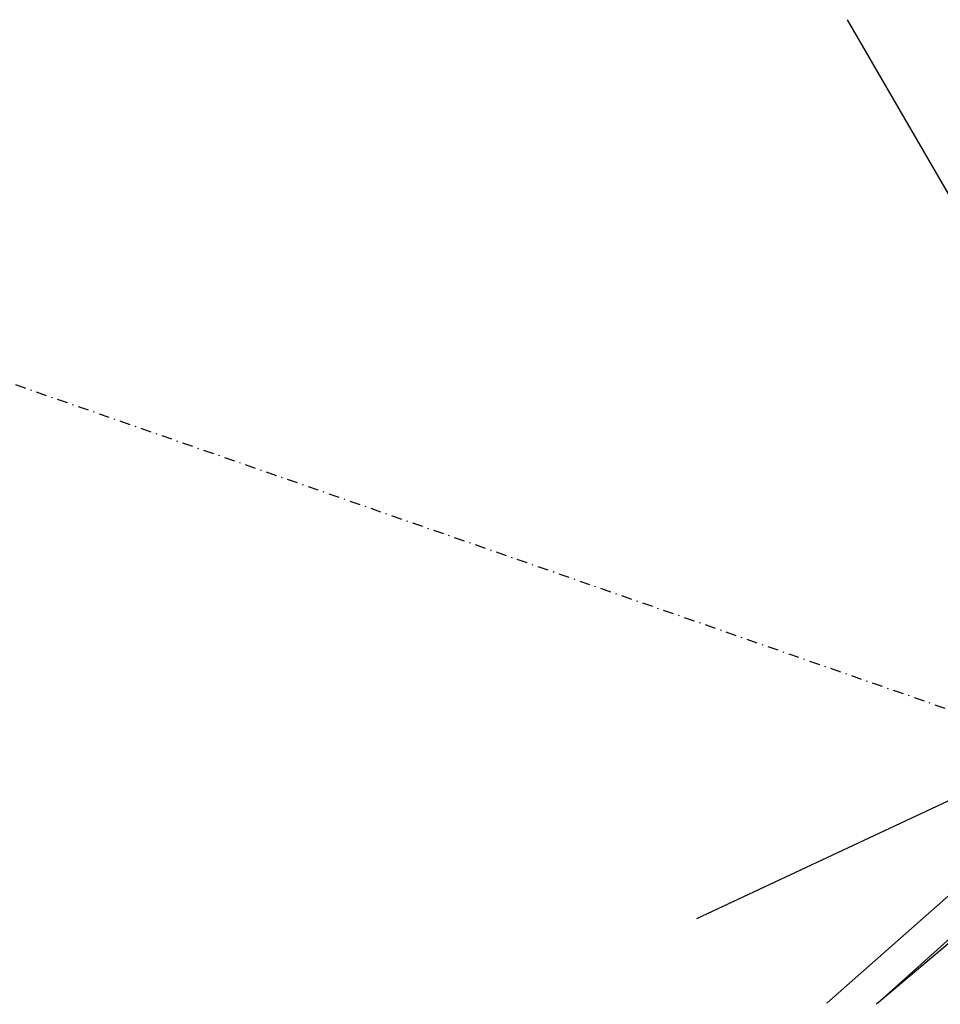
# Model space of a CAD drawing. Extents: x -783215 to -782699, y -1044860 to -1044498.
# Tile 51 of 60: x -782957 to -782870, y -1044732 to -1044638. Entities that reach past the tile are written whole.
import ezdxf

# ---------------------------------------------------------------- set-up
doc = ezdxf.new("R2010")
doc.units = 0
doc.header["$MEASUREMENT"] = 0
doc.linetypes.add('ČERCHOVANÁX2', pattern=[2, 1, -0.5, 0, -0.5])
doc.layers.add('K_OSA', color=10, linetype='ČERCHOVANÁX2', lineweight=30)
doc.layers.add('KN_hranice pozemků', color=140, linetype='CONTINUOUS', lineweight=30)

msp = doc.modelspace()

# ---------------------------------------------------------------- linework, layer by layer
at = {"layer": 'K_OSA', "flags": 128}
msp.add_lwpolyline([(-782863.21, -1044705.914), (-783004.019, -1044656.887, 0.039418), (-783007.826, -1044655.889, 0.039418)], format="xyb", dxfattribs=at)
at = {"layer": 'KN_hranice pozemků', "linetype": 'Continuous'}
for p, q in [((-782844.132, -1044697.697), (-782878.432, -1044638.457)), ((-782864.152, -1044710.407), (-782892.762, -1044723.817)), ((-782854.102, -1044712.527), (-782875.682, -1044731.927)), ((-782860.292, -1044714.057), (-782880.392, -1044731.817)), ((-782855.312, -1044714.707), (-782875.682, -1044731.927))]:
    msp.add_line(p, q, dxfattribs=at).dxf.unprotected_set("ltscale", 0)

doc.saveas('drawing.dxf')
